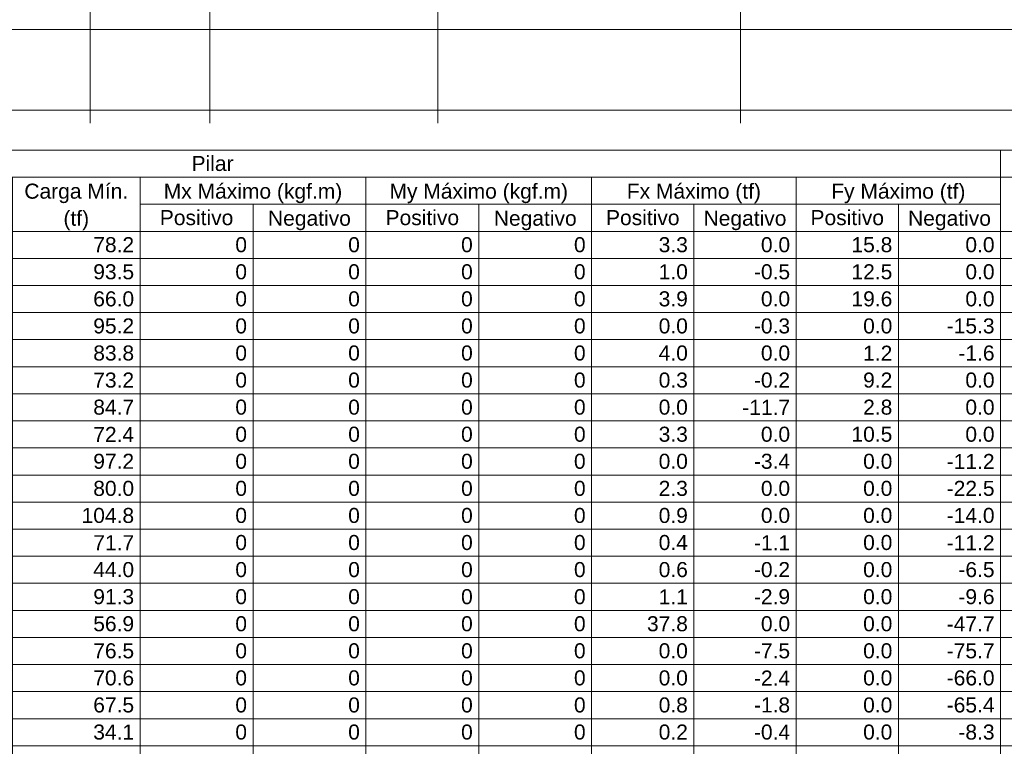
# Model space of a CAD drawing. Header units: millimetres. Extents: x 10 to 1250, y -62 to 528.
# Tile 42 of 193: x 72 to 86, y 14 to 24. Entities that reach past the tile are written whole.
import ezdxf

# ---------------------------------------------------------------- set-up
doc = ezdxf.new("R2010")
doc.units = ezdxf.units.MM
doc.header["$LTSCALE"] = 0.05
for name, color, linetype, lineweight in [('LC-Eixos', 160, 'Continuous', 5), ('LC-Tabelas', 7, 'Continuous', 5), ('LC-Textos das tabelas', 5, 'Continuous', 5)]:
    doc.layers.add(name, color=color, linetype=linetype, lineweight=lineweight)
doc.styles.add('Arial', font='arial.ttf')

msp = doc.modelspace()

# ---------------------------------------------------------------- linework, layer by layer
at = {"layer": 'LC-Eixos'}
for p, q in [((73.3759, 57.649), (73.3759, 23.0158)), ((75.0639, 57.649), (75.0639, 23.0158)), ((78.2759, 57.649), (78.2759, 23.0158)), ((82.5359, 57.649), (82.5359, 23.0158)), ((11.8229, 24.3365), (131.5774, 24.3365)), ((11.8229, 23.1994), (131.5774, 23.1994))]:
    msp.add_line(p, q, dxfattribs=at)
at = {"layer": 'LC-Tabelas'}
for points in [[(63.9981, 22.2548), (63.9981, 22.636), (86.2017, 22.636), (86.2017, 22.2548), (63.9981, 22.2548)], [(86.2017, 22.2548), (86.2017, 22.636), (90.8825, 22.636), (90.8825, 22.2548), (86.2017, 22.2548)], [(72.2795, 21.4923), (72.2795, 22.2548), (74.0798, 22.2548), (74.0798, 21.4923), (72.2795, 21.4923)], [(74.0798, 21.8735), (74.0798, 22.2548), (77.2603, 22.2548), (77.2603, 21.8735), (74.0798, 21.8735)], [(77.2603, 21.8735), (77.2603, 22.2548), (80.4408, 22.2548), (80.4408, 21.8735), (77.2603, 21.8735)], [(80.4408, 21.8735), (80.4408, 22.2548), (83.3213, 22.2548), (83.3213, 21.8735), (80.4408, 21.8735)], [(83.3213, 21.8735), (83.3213, 22.2548), (86.2017, 22.2548), (86.2017, 21.8735), (83.3213, 21.8735)], [(86.2017, 21.4923), (86.2017, 22.2548), (87.2819, 22.2548), (87.2819, 21.4923), (86.2017, 21.4923)], [(74.0798, 21.4923), (74.0798, 21.8735), (75.6701, 21.8735), (75.6701, 21.4923), (74.0798, 21.4923)], [(75.6701, 21.4923), (75.6701, 21.8735), (77.2603, 21.8735), (77.2603, 21.4923), (75.6701, 21.4923)], [(77.2603, 21.4923), (77.2603, 21.8735), (78.8505, 21.8735), (78.8505, 21.4923), (77.2603, 21.4923)], [(78.8505, 21.4923), (78.8505, 21.8735), (80.4408, 21.8735), (80.4408, 21.4923), (78.8505, 21.4923)], [(80.4408, 21.4923), (80.4408, 21.8735), (81.881, 21.8735), (81.881, 21.4923), (80.4408, 21.4923)], [(81.881, 21.4923), (81.881, 21.8735), (83.3213, 21.8735), (83.3213, 21.4923), (81.881, 21.4923)], [(83.3213, 21.4923), (83.3213, 21.8735), (84.7615, 21.8735), (84.7615, 21.4923), (83.3213, 21.4923)], [(84.7615, 21.4923), (84.7615, 21.8735), (86.2017, 21.8735), (86.2017, 21.4923), (84.7615, 21.4923)], [(72.2795, 21.111), (72.2795, 21.4923), (74.0798, 21.4923), (74.0798, 21.111), (72.2795, 21.111)], [(74.0798, 21.111), (74.0798, 21.4923), (75.6701, 21.4923), (75.6701, 21.111), (74.0798, 21.111)], [(75.6701, 21.111), (75.6701, 21.4923), (77.2603, 21.4923), (77.2603, 21.111), (75.6701, 21.111)], [(77.2603, 21.111), (77.2603, 21.4923), (78.8505, 21.4923), (78.8505, 21.111), (77.2603, 21.111)], [(78.8505, 21.111), (78.8505, 21.4923), (80.4408, 21.4923), (80.4408, 21.111), (78.8505, 21.111)], [(80.4408, 21.111), (80.4408, 21.4923), (81.881, 21.4923), (81.881, 21.111), (80.4408, 21.111)], [(81.881, 21.111), (81.881, 21.4923), (83.3213, 21.4923), (83.3213, 21.111), (81.881, 21.111)], [(83.3213, 21.111), (83.3213, 21.4923), (84.7615, 21.4923), (84.7615, 21.111), (83.3213, 21.111)], [(84.7615, 21.111), (84.7615, 21.4923), (86.2017, 21.4923), (86.2017, 21.111), (84.7615, 21.111)], [(86.2017, 21.111), (86.2017, 21.4923), (87.2819, 21.4923), (87.2819, 21.111), (86.2017, 21.111)], [(72.2795, 20.7298), (72.2795, 21.111), (74.0798, 21.111), (74.0798, 20.7298), (72.2795, 20.7298)], [(74.0798, 20.7298), (74.0798, 21.111), (75.6701, 21.111), (75.6701, 20.7298), (74.0798, 20.7298)], [(75.6701, 20.7298), (75.6701, 21.111), (77.2603, 21.111), (77.2603, 20.7298), (75.6701, 20.7298)], [(77.2603, 20.7298), (77.2603, 21.111), (78.8505, 21.111), (78.8505, 20.7298), (77.2603, 20.7298)], [(78.8505, 20.7298), (78.8505, 21.111), (80.4408, 21.111), (80.4408, 20.7298), (78.8505, 20.7298)], [(80.4408, 20.7298), (80.4408, 21.111), (81.881, 21.111), (81.881, 20.7298), (80.4408, 20.7298)], [(81.881, 20.7298), (81.881, 21.111), (83.3213, 21.111), (83.3213, 20.7298), (81.881, 20.7298)], [(83.3213, 20.7298), (83.3213, 21.111), (84.7615, 21.111), (84.7615, 20.7298), (83.3213, 20.7298)], [(84.7615, 20.7298), (84.7615, 21.111), (86.2017, 21.111), (86.2017, 20.7298), (84.7615, 20.7298)], [(86.2017, 20.7298), (86.2017, 21.111), (87.2819, 21.111), (87.2819, 20.7298), (86.2017, 20.7298)], [(72.2795, 20.3486), (72.2795, 20.7298), (74.0798, 20.7298), (74.0798, 20.3486), (72.2795, 20.3486)], [(74.0798, 20.3486), (74.0798, 20.7298), (75.6701, 20.7298), (75.6701, 20.3486), (74.0798, 20.3486)], [(75.6701, 20.3486), (75.6701, 20.7298), (77.2603, 20.7298), (77.2603, 20.3486), (75.6701, 20.3486)], [(77.2603, 20.3486), (77.2603, 20.7298), (78.8505, 20.7298), (78.8505, 20.3486), (77.2603, 20.3486)], [(78.8505, 20.3486), (78.8505, 20.7298), (80.4408, 20.7298), (80.4408, 20.3486), (78.8505, 20.3486)], [(80.4408, 20.3486), (80.4408, 20.7298), (81.881, 20.7298), (81.881, 20.3486), (80.4408, 20.3486)], [(81.881, 20.3486), (81.881, 20.7298), (83.3213, 20.7298), (83.3213, 20.3486), (81.881, 20.3486)], [(83.3213, 20.3486), (83.3213, 20.7298), (84.7615, 20.7298), (84.7615, 20.3486), (83.3213, 20.3486)], [(84.7615, 20.3486), (84.7615, 20.7298), (86.2017, 20.7298), (86.2017, 20.3486), (84.7615, 20.3486)], [(86.2017, 20.3486), (86.2017, 20.7298), (87.2819, 20.7298), (87.2819, 20.3486), (86.2017, 20.3486)], [(72.2795, 19.9673), (72.2795, 20.3486), (74.0798, 20.3486), (74.0798, 19.9673), (72.2795, 19.9673)], [(74.0798, 19.9673), (74.0798, 20.3486), (75.6701, 20.3486), (75.6701, 19.9673), (74.0798, 19.9673)], [(75.6701, 19.9673), (75.6701, 20.3486), (77.2603, 20.3486), (77.2603, 19.9673), (75.6701, 19.9673)], [(77.2603, 19.9673), (77.2603, 20.3486), (78.8505, 20.3486), (78.8505, 19.9673), (77.2603, 19.9673)], [(78.8505, 19.9673), (78.8505, 20.3486), (80.4408, 20.3486), (80.4408, 19.9673), (78.8505, 19.9673)], [(80.4408, 19.9673), (80.4408, 20.3486), (81.881, 20.3486), (81.881, 19.9673), (80.4408, 19.9673)], [(81.881, 19.9673), (81.881, 20.3486), (83.3213, 20.3486), (83.3213, 19.9673), (81.881, 19.9673)], [(83.3213, 19.9673), (83.3213, 20.3486), (84.7615, 20.3486), (84.7615, 19.9673), (83.3213, 19.9673)], [(84.7615, 19.9673), (84.7615, 20.3486), (86.2017, 20.3486), (86.2017, 19.9673), (84.7615, 19.9673)], [(86.2017, 19.9673), (86.2017, 20.3486), (87.2819, 20.3486), (87.2819, 19.9673), (86.2017, 19.9673)], [(72.2795, 19.5861), (72.2795, 19.9673), (74.0798, 19.9673), (74.0798, 19.5861), (72.2795, 19.5861)], [(74.0798, 19.5861), (74.0798, 19.9673), (75.6701, 19.9673), (75.6701, 19.5861), (74.0798, 19.5861)], [(75.6701, 19.5861), (75.6701, 19.9673), (77.2603, 19.9673), (77.2603, 19.5861), (75.6701, 19.5861)], [(77.2603, 19.5861), (77.2603, 19.9673), (78.8505, 19.9673), (78.8505, 19.5861), (77.2603, 19.5861)], [(78.8505, 19.5861), (78.8505, 19.9673), (80.4408, 19.9673), (80.4408, 19.5861), (78.8505, 19.5861)], [(80.4408, 19.5861), (80.4408, 19.9673), (81.881, 19.9673), (81.881, 19.5861), (80.4408, 19.5861)], [(81.881, 19.5861), (81.881, 19.9673), (83.3213, 19.9673), (83.3213, 19.5861), (81.881, 19.5861)], [(83.3213, 19.5861), (83.3213, 19.9673), (84.7615, 19.9673), (84.7615, 19.5861), (83.3213, 19.5861)], [(84.7615, 19.5861), (84.7615, 19.9673), (86.2017, 19.9673), (86.2017, 19.5861), (84.7615, 19.5861)], [(86.2017, 19.5861), (86.2017, 19.9673), (87.2819, 19.9673), (87.2819, 19.5861), (86.2017, 19.5861)], [(72.2795, 19.2048), (72.2795, 19.5861), (74.0798, 19.5861), (74.0798, 19.2048), (72.2795, 19.2048)], [(74.0798, 19.2048), (74.0798, 19.5861), (75.6701, 19.5861), (75.6701, 19.2048), (74.0798, 19.2048)], [(75.6701, 19.2048), (75.6701, 19.5861), (77.2603, 19.5861), (77.2603, 19.2048), (75.6701, 19.2048)], [(77.2603, 19.2048), (77.2603, 19.5861), (78.8505, 19.5861), (78.8505, 19.2048), (77.2603, 19.2048)], [(78.8505, 19.2048), (78.8505, 19.5861), (80.4408, 19.5861), (80.4408, 19.2048), (78.8505, 19.2048)], [(80.4408, 19.2048), (80.4408, 19.5861), (81.881, 19.5861), (81.881, 19.2048), (80.4408, 19.2048)], [(81.881, 19.2048), (81.881, 19.5861), (83.3213, 19.5861), (83.3213, 19.2048), (81.881, 19.2048)], [(83.3213, 19.2048), (83.3213, 19.5861), (84.7615, 19.5861), (84.7615, 19.2048), (83.3213, 19.2048)], [(84.7615, 19.2048), (84.7615, 19.5861), (86.2017, 19.5861), (86.2017, 19.2048), (84.7615, 19.2048)], [(86.2017, 19.2048), (86.2017, 19.5861), (87.2819, 19.5861), (87.2819, 19.2048), (86.2017, 19.2048)], [(72.2795, 18.8236), (72.2795, 19.2048), (74.0798, 19.2048), (74.0798, 18.8236), (72.2795, 18.8236)], [(74.0798, 18.8236), (74.0798, 19.2048), (75.6701, 19.2048), (75.6701, 18.8236), (74.0798, 18.8236)], [(75.6701, 18.8236), (75.6701, 19.2048), (77.2603, 19.2048), (77.2603, 18.8236), (75.6701, 18.8236)], [(77.2603, 18.8236), (77.2603, 19.2048), (78.8505, 19.2048), (78.8505, 18.8236), (77.2603, 18.8236)], [(78.8505, 18.8236), (78.8505, 19.2048), (80.4408, 19.2048), (80.4408, 18.8236), (78.8505, 18.8236)], [(80.4408, 18.8236), (80.4408, 19.2048), (81.881, 19.2048), (81.881, 18.8236), (80.4408, 18.8236)], [(81.881, 18.8236), (81.881, 19.2048), (83.3213, 19.2048), (83.3213, 18.8236), (81.881, 18.8236)], [(83.3213, 18.8236), (83.3213, 19.2048), (84.7615, 19.2048), (84.7615, 18.8236), (83.3213, 18.8236)], [(84.7615, 18.8236), (84.7615, 19.2048), (86.2017, 19.2048), (86.2017, 18.8236), (84.7615, 18.8236)], [(86.2017, 18.8236), (86.2017, 19.2048), (87.2819, 19.2048), (87.2819, 18.8236), (86.2017, 18.8236)], [(72.2795, 18.4424), (72.2795, 18.8236), (74.0798, 18.8236), (74.0798, 18.4424), (72.2795, 18.4424)], [(74.0798, 18.4424), (74.0798, 18.8236), (75.6701, 18.8236), (75.6701, 18.4424), (74.0798, 18.4424)], [(75.6701, 18.4424), (75.6701, 18.8236), (77.2603, 18.8236), (77.2603, 18.4424), (75.6701, 18.4424)], [(77.2603, 18.4424), (77.2603, 18.8236), (78.8505, 18.8236), (78.8505, 18.4424), (77.2603, 18.4424)], [(78.8505, 18.4424), (78.8505, 18.8236), (80.4408, 18.8236), (80.4408, 18.4424), (78.8505, 18.4424)], [(80.4408, 18.4424), (80.4408, 18.8236), (81.881, 18.8236), (81.881, 18.4424), (80.4408, 18.4424)], [(81.881, 18.4424), (81.881, 18.8236), (83.3213, 18.8236), (83.3213, 18.4424), (81.881, 18.4424)], [(83.3213, 18.4424), (83.3213, 18.8236), (84.7615, 18.8236), (84.7615, 18.4424), (83.3213, 18.4424)], [(84.7615, 18.4424), (84.7615, 18.8236), (86.2017, 18.8236), (86.2017, 18.4424), (84.7615, 18.4424)], [(86.2017, 18.4424), (86.2017, 18.8236), (87.2819, 18.8236), (87.2819, 18.4424), (86.2017, 18.4424)], [(72.2795, 18.0611), (72.2795, 18.4424), (74.0798, 18.4424), (74.0798, 18.0611), (72.2795, 18.0611)], [(74.0798, 18.0611), (74.0798, 18.4424), (75.6701, 18.4424), (75.6701, 18.0611), (74.0798, 18.0611)], [(75.6701, 18.0611), (75.6701, 18.4424), (77.2603, 18.4424), (77.2603, 18.0611), (75.6701, 18.0611)], [(77.2603, 18.0611), (77.2603, 18.4424), (78.8505, 18.4424), (78.8505, 18.0611), (77.2603, 18.0611)], [(78.8505, 18.0611), (78.8505, 18.4424), (80.4408, 18.4424), (80.4408, 18.0611), (78.8505, 18.0611)], [(80.4408, 18.0611), (80.4408, 18.4424), (81.881, 18.4424), (81.881, 18.0611), (80.4408, 18.0611)], [(81.881, 18.0611), (81.881, 18.4424), (83.3213, 18.4424), (83.3213, 18.0611), (81.881, 18.0611)], [(83.3213, 18.0611), (83.3213, 18.4424), (84.7615, 18.4424), (84.7615, 18.0611), (83.3213, 18.0611)], [(84.7615, 18.0611), (84.7615, 18.4424), (86.2017, 18.4424), (86.2017, 18.0611), (84.7615, 18.0611)], [(86.2017, 18.0611), (86.2017, 18.4424), (87.2819, 18.4424), (87.2819, 18.0611), (86.2017, 18.0611)], [(72.2795, 17.6799), (72.2795, 18.0611), (74.0798, 18.0611), (74.0798, 17.6799), (72.2795, 17.6799)], [(74.0798, 17.6799), (74.0798, 18.0611), (75.6701, 18.0611), (75.6701, 17.6799), (74.0798, 17.6799)], [(75.6701, 17.6799), (75.6701, 18.0611), (77.2603, 18.0611), (77.2603, 17.6799), (75.6701, 17.6799)], [(77.2603, 17.6799), (77.2603, 18.0611), (78.8505, 18.0611), (78.8505, 17.6799), (77.2603, 17.6799)], [(78.8505, 17.6799), (78.8505, 18.0611), (80.4408, 18.0611), (80.4408, 17.6799), (78.8505, 17.6799)], [(80.4408, 17.6799), (80.4408, 18.0611), (81.881, 18.0611), (81.881, 17.6799), (80.4408, 17.6799)], [(81.881, 17.6799), (81.881, 18.0611), (83.3213, 18.0611), (83.3213, 17.6799), (81.881, 17.6799)], [(83.3213, 17.6799), (83.3213, 18.0611), (84.7615, 18.0611), (84.7615, 17.6799), (83.3213, 17.6799)], [(84.7615, 17.6799), (84.7615, 18.0611), (86.2017, 18.0611), (86.2017, 17.6799), (84.7615, 17.6799)], [(86.2017, 17.6799), (86.2017, 18.0611), (87.2819, 18.0611), (87.2819, 17.6799), (86.2017, 17.6799)], [(72.2795, 17.2986), (72.2795, 17.6799), (74.0798, 17.6799), (74.0798, 17.2986), (72.2795, 17.2986)], [(74.0798, 17.2986), (74.0798, 17.6799), (75.6701, 17.6799), (75.6701, 17.2986), (74.0798, 17.2986)], [(75.6701, 17.2986), (75.6701, 17.6799), (77.2603, 17.6799), (77.2603, 17.2986), (75.6701, 17.2986)], [(77.2603, 17.2986), (77.2603, 17.6799), (78.8505, 17.6799), (78.8505, 17.2986), (77.2603, 17.2986)], [(78.8505, 17.2986), (78.8505, 17.6799), (80.4408, 17.6799), (80.4408, 17.2986), (78.8505, 17.2986)], [(80.4408, 17.2986), (80.4408, 17.6799), (81.881, 17.6799), (81.881, 17.2986), (80.4408, 17.2986)], [(81.881, 17.2986), (81.881, 17.6799), (83.3213, 17.6799), (83.3213, 17.2986), (81.881, 17.2986)], [(83.3213, 17.2986), (83.3213, 17.6799), (84.7615, 17.6799), (84.7615, 17.2986), (83.3213, 17.2986)], [(84.7615, 17.2986), (84.7615, 17.6799), (86.2017, 17.6799), (86.2017, 17.2986), (84.7615, 17.2986)], [(86.2017, 17.2986), (86.2017, 17.6799), (87.2819, 17.6799), (87.2819, 17.2986), (86.2017, 17.2986)], [(72.2795, 16.9174), (72.2795, 17.2986), (74.0798, 17.2986), (74.0798, 16.9174), (72.2795, 16.9174)], [(74.0798, 16.9174), (74.0798, 17.2986), (75.6701, 17.2986), (75.6701, 16.9174), (74.0798, 16.9174)], [(75.6701, 16.9174), (75.6701, 17.2986), (77.2603, 17.2986), (77.2603, 16.9174), (75.6701, 16.9174)], [(77.2603, 16.9174), (77.2603, 17.2986), (78.8505, 17.2986), (78.8505, 16.9174), (77.2603, 16.9174)], [(78.8505, 16.9174), (78.8505, 17.2986), (80.4408, 17.2986), (80.4408, 16.9174), (78.8505, 16.9174)], [(80.4408, 16.9174), (80.4408, 17.2986), (81.881, 17.2986), (81.881, 16.9174), (80.4408, 16.9174)], [(81.881, 16.9174), (81.881, 17.2986), (83.3213, 17.2986), (83.3213, 16.9174), (81.881, 16.9174)], [(83.3213, 16.9174), (83.3213, 17.2986), (84.7615, 17.2986), (84.7615, 16.9174), (83.3213, 16.9174)], [(84.7615, 16.9174), (84.7615, 17.2986), (86.2017, 17.2986), (86.2017, 16.9174), (84.7615, 16.9174)], [(86.2017, 16.9174), (86.2017, 17.2986), (87.2819, 17.2986), (87.2819, 16.9174), (86.2017, 16.9174)], [(72.2795, 16.5362), (72.2795, 16.9174), (74.0798, 16.9174), (74.0798, 16.5362), (72.2795, 16.5362)], [(74.0798, 16.5362), (74.0798, 16.9174), (75.6701, 16.9174), (75.6701, 16.5362), (74.0798, 16.5362)], [(75.6701, 16.5362), (75.6701, 16.9174), (77.2603, 16.9174), (77.2603, 16.5362), (75.6701, 16.5362)], [(77.2603, 16.5362), (77.2603, 16.9174), (78.8505, 16.9174), (78.8505, 16.5362), (77.2603, 16.5362)], [(78.8505, 16.5362), (78.8505, 16.9174), (80.4408, 16.9174), (80.4408, 16.5362), (78.8505, 16.5362)], [(80.4408, 16.5362), (80.4408, 16.9174), (81.881, 16.9174), (81.881, 16.5362), (80.4408, 16.5362)], [(81.881, 16.5362), (81.881, 16.9174), (83.3213, 16.9174), (83.3213, 16.5362), (81.881, 16.5362)], [(83.3213, 16.5362), (83.3213, 16.9174), (84.7615, 16.9174), (84.7615, 16.5362), (83.3213, 16.5362)], [(84.7615, 16.5362), (84.7615, 16.9174), (86.2017, 16.9174), (86.2017, 16.5362), (84.7615, 16.5362)], [(86.2017, 16.5362), (86.2017, 16.9174), (87.2819, 16.9174), (87.2819, 16.5362), (86.2017, 16.5362)], [(72.2795, 16.1549), (72.2795, 16.5362), (74.0798, 16.5362), (74.0798, 16.1549), (72.2795, 16.1549)], [(74.0798, 16.1549), (74.0798, 16.5362), (75.6701, 16.5362), (75.6701, 16.1549), (74.0798, 16.1549)], [(75.6701, 16.1549), (75.6701, 16.5362), (77.2603, 16.5362), (77.2603, 16.1549), (75.6701, 16.1549)], [(77.2603, 16.1549), (77.2603, 16.5362), (78.8505, 16.5362), (78.8505, 16.1549), (77.2603, 16.1549)], [(78.8505, 16.1549), (78.8505, 16.5362), (80.4408, 16.5362), (80.4408, 16.1549), (78.8505, 16.1549)], [(80.4408, 16.1549), (80.4408, 16.5362), (81.881, 16.5362), (81.881, 16.1549), (80.4408, 16.1549)], [(81.881, 16.1549), (81.881, 16.5362), (83.3213, 16.5362), (83.3213, 16.1549), (81.881, 16.1549)], [(83.3213, 16.1549), (83.3213, 16.5362), (84.7615, 16.5362), (84.7615, 16.1549), (83.3213, 16.1549)], [(84.7615, 16.1549), (84.7615, 16.5362), (86.2017, 16.5362), (86.2017, 16.1549), (84.7615, 16.1549)], [(86.2017, 16.1549), (86.2017, 16.5362), (87.2819, 16.5362), (87.2819, 16.1549), (86.2017, 16.1549)], [(72.2795, 15.7737), (72.2795, 16.1549), (74.0798, 16.1549), (74.0798, 15.7737), (72.2795, 15.7737)], [(74.0798, 15.7737), (74.0798, 16.1549), (75.6701, 16.1549), (75.6701, 15.7737), (74.0798, 15.7737)], [(75.6701, 15.7737), (75.6701, 16.1549), (77.2603, 16.1549), (77.2603, 15.7737), (75.6701, 15.7737)], [(77.2603, 15.7737), (77.2603, 16.1549), (78.8505, 16.1549), (78.8505, 15.7737), (77.2603, 15.7737)], [(78.8505, 15.7737), (78.8505, 16.1549), (80.4408, 16.1549), (80.4408, 15.7737), (78.8505, 15.7737)], [(80.4408, 15.7737), (80.4408, 16.1549), (81.881, 16.1549), (81.881, 15.7737), (80.4408, 15.7737)], [(81.881, 15.7737), (81.881, 16.1549), (83.3213, 16.1549), (83.3213, 15.7737), (81.881, 15.7737)], [(83.3213, 15.7737), (83.3213, 16.1549), (84.7615, 16.1549), (84.7615, 15.7737), (83.3213, 15.7737)], [(84.7615, 15.7737), (84.7615, 16.1549), (86.2017, 16.1549), (86.2017, 15.7737), (84.7615, 15.7737)], [(86.2017, 15.7737), (86.2017, 16.1549), (87.2819, 16.1549), (87.2819, 15.7737), (86.2017, 15.7737)], [(72.2795, 15.3924), (72.2795, 15.7737), (74.0798, 15.7737), (74.0798, 15.3924), (72.2795, 15.3924)], [(74.0798, 15.3924), (74.0798, 15.7737), (75.6701, 15.7737), (75.6701, 15.3924), (74.0798, 15.3924)], [(75.6701, 15.3924), (75.6701, 15.7737), (77.2603, 15.7737), (77.2603, 15.3924), (75.6701, 15.3924)], [(77.2603, 15.3924), (77.2603, 15.7737), (78.8505, 15.7737), (78.8505, 15.3924), (77.2603, 15.3924)], [(78.8505, 15.3924), (78.8505, 15.7737), (80.4408, 15.7737), (80.4408, 15.3924), (78.8505, 15.3924)], [(80.4408, 15.3924), (80.4408, 15.7737), (81.881, 15.7737), (81.881, 15.3924), (80.4408, 15.3924)], [(81.881, 15.3924), (81.881, 15.7737), (83.3213, 15.7737), (83.3213, 15.3924), (81.881, 15.3924)], [(83.3213, 15.3924), (83.3213, 15.7737), (84.7615, 15.7737), (84.7615, 15.3924), (83.3213, 15.3924)], [(84.7615, 15.3924), (84.7615, 15.7737), (86.2017, 15.7737), (86.2017, 15.3924), (84.7615, 15.3924)], [(86.2017, 15.3924), (86.2017, 15.7737), (87.2819, 15.7737), (87.2819, 15.3924), (86.2017, 15.3924)], [(72.2795, 15.0112), (72.2795, 15.3924), (74.0798, 15.3924), (74.0798, 15.0112), (72.2795, 15.0112)], [(74.0798, 15.0112), (74.0798, 15.3924), (75.6701, 15.3924), (75.6701, 15.0112), (74.0798, 15.0112)], [(75.6701, 15.0112), (75.6701, 15.3924), (77.2603, 15.3924), (77.2603, 15.0112), (75.6701, 15.0112)], [(77.2603, 15.0112), (77.2603, 15.3924), (78.8505, 15.3924), (78.8505, 15.0112), (77.2603, 15.0112)], [(78.8505, 15.0112), (78.8505, 15.3924), (80.4408, 15.3924), (80.4408, 15.0112), (78.8505, 15.0112)], [(80.4408, 15.0112), (80.4408, 15.3924), (81.881, 15.3924), (81.881, 15.0112), (80.4408, 15.0112)], [(81.881, 15.0112), (81.881, 15.3924), (83.3213, 15.3924), (83.3213, 15.0112), (81.881, 15.0112)], [(83.3213, 15.0112), (83.3213, 15.3924), (84.7615, 15.3924), (84.7615, 15.0112), (83.3213, 15.0112)], [(84.7615, 15.0112), (84.7615, 15.3924), (86.2017, 15.3924), (86.2017, 15.0112), (84.7615, 15.0112)], [(86.2017, 15.0112), (86.2017, 15.3924), (87.2819, 15.3924), (87.2819, 15.0112), (86.2017, 15.0112)], [(72.2795, 14.63), (72.2795, 15.0112), (74.0798, 15.0112), (74.0798, 14.63), (72.2795, 14.63)], [(74.0798, 14.63), (74.0798, 15.0112), (75.6701, 15.0112), (75.6701, 14.63), (74.0798, 14.63)], [(75.6701, 14.63), (75.6701, 15.0112), (77.2603, 15.0112), (77.2603, 14.63), (75.6701, 14.63)], [(77.2603, 14.63), (77.2603, 15.0112), (78.8505, 15.0112), (78.8505, 14.63), (77.2603, 14.63)], [(78.8505, 14.63), (78.8505, 15.0112), (80.4408, 15.0112), (80.4408, 14.63), (78.8505, 14.63)], [(80.4408, 14.63), (80.4408, 15.0112), (81.881, 15.0112), (81.881, 14.63), (80.4408, 14.63)], [(81.881, 14.63), (81.881, 15.0112), (83.3213, 15.0112), (83.3213, 14.63), (81.881, 14.63)], [(83.3213, 14.63), (83.3213, 15.0112), (84.7615, 15.0112), (84.7615, 14.63), (83.3213, 14.63)], [(84.7615, 14.63), (84.7615, 15.0112), (86.2017, 15.0112), (86.2017, 14.63), (84.7615, 14.63)], [(86.2017, 14.63), (86.2017, 15.0112), (87.2819, 15.0112), (87.2819, 14.63), (86.2017, 14.63)], [(72.2795, 14.2487), (72.2795, 14.63), (74.0798, 14.63), (74.0798, 14.2487), (72.2795, 14.2487)], [(74.0798, 14.2487), (74.0798, 14.63), (75.6701, 14.63), (75.6701, 14.2487), (74.0798, 14.2487)], [(75.6701, 14.2487), (75.6701, 14.63), (77.2603, 14.63), (77.2603, 14.2487), (75.6701, 14.2487)], [(77.2603, 14.2487), (77.2603, 14.63), (78.8505, 14.63), (78.8505, 14.2487), (77.2603, 14.2487)], [(78.8505, 14.2487), (78.8505, 14.63), (80.4408, 14.63), (80.4408, 14.2487), (78.8505, 14.2487)], [(80.4408, 14.2487), (80.4408, 14.63), (81.881, 14.63), (81.881, 14.2487), (80.4408, 14.2487)], [(81.881, 14.2487), (81.881, 14.63), (83.3213, 14.63), (83.3213, 14.2487), (81.881, 14.2487)], [(83.3213, 14.2487), (83.3213, 14.63), (84.7615, 14.63), (84.7615, 14.2487), (83.3213, 14.2487)], [(84.7615, 14.2487), (84.7615, 14.63), (86.2017, 14.63), (86.2017, 14.2487), (84.7615, 14.2487)], [(86.2017, 14.2487), (86.2017, 14.63), (87.2819, 14.63), (87.2819, 14.2487), (86.2017, 14.2487)], [(72.2795, 13.8675), (72.2795, 14.2487), (74.0798, 14.2487), (74.0798, 13.8675), (72.2795, 13.8675)], [(74.0798, 13.8675), (74.0798, 14.2487), (75.6701, 14.2487), (75.6701, 13.8675), (74.0798, 13.8675)], [(75.6701, 13.8675), (75.6701, 14.2487), (77.2603, 14.2487), (77.2603, 13.8675), (75.6701, 13.8675)], [(77.2603, 13.8675), (77.2603, 14.2487), (78.8505, 14.2487), (78.8505, 13.8675), (77.2603, 13.8675)], [(78.8505, 13.8675), (78.8505, 14.2487), (80.4408, 14.2487), (80.4408, 13.8675), (78.8505, 13.8675)], [(80.4408, 13.8675), (80.4408, 14.2487), (81.881, 14.2487), (81.881, 13.8675), (80.4408, 13.8675)], [(81.881, 13.8675), (81.881, 14.2487), (83.3213, 14.2487), (83.3213, 13.8675), (81.881, 13.8675)], [(83.3213, 13.8675), (83.3213, 14.2487), (84.7615, 14.2487), (84.7615, 13.8675), (83.3213, 13.8675)], [(84.7615, 13.8675), (84.7615, 14.2487), (86.2017, 14.2487), (86.2017, 13.8675), (84.7615, 13.8675)], [(86.2017, 13.8675), (86.2017, 14.2487), (87.2819, 14.2487), (87.2819, 13.8675), (86.2017, 13.8675)]]:
    msp.add_lwpolyline(points, close=True, dxfattribs=at)

# ---------------------------------------------------------------- texts
at = {"layer": 'LC-Textos das tabelas', "linetype": 'Continuous', "char_height": 0.2118, "line_spacing_factor": 0.798, "style": 'Arial'}
for s, insert, width, attachment_point in [('Pilar', (75.0999, 22.3395), 1.186844, 8), ('Carga Mín.', (73.1801, 21.8886), 2.934521, 8), ('Mx Máximo (kgf.m)', (75.6701, 21.8886), 5.042857, 8), ('My Máximo (kgf.m)', (78.8501, 21.8886), 5.042857, 8), ('Fx Máximo (tf)', (81.8811, 21.8886), 3.790254, 8), ('Fy Máximo (tf)', (84.7611, 21.8886), 3.790254, 8), ('(tf)', (73.1801, 21.5076), 0.724795, 8), ('Positivo', (74.8749, 21.577), 2.07734, 8), ('Negativo', (76.4651, 21.5076), 2.341533, 8), ('Positivo', (78.0554, 21.577), 2.07734, 8), ('Negativo', (79.6461, 21.5076), 2.341533, 8), ('Positivo', (81.1609, 21.577), 2.07734, 8), ('Negativo', (82.6011, 21.5076), 2.341533, 8), ('Positivo', (84.0414, 21.577), 2.07734, 8), ('Negativo', (85.4821, 21.5076), 2.341533, 8), (' 78.2 ', (73.9951, 21.1958), 1.484352, 9), (' 0 ', (75.5853, 21.1958), 0.659615, 9), (' 0 ', (77.1756, 21.1958), 0.659615, 9), (' 0 ', (78.7658, 21.1958), 0.659615, 9), (' 0 ', (80.3561, 21.1958), 0.659615, 9), (' 3.3 ', (81.7963, 21.1958), 1.154399, 9), (' 0.0 ', (83.2365, 21.1958), 1.154399, 9), (' 15.8 ', (84.6768, 21.1958), 1.484352, 9), (' 0.0 ', (86.117, 21.1958), 1.154399, 9), (' 93.5 ', (73.9951, 20.8145), 1.484352, 9), (' 0 ', (75.5853, 20.8145), 0.659615, 9), (' 0 ', (77.1756, 20.8145), 0.659615, 9), (' 0 ', (78.7658, 20.8145), 0.659615, 9), (' 0 ', (80.3561, 20.8145), 0.659615, 9), (' 1.0 ', (81.7963, 20.8145), 1.154399, 9), (' -0.5 ', (83.2365, 20.8145), 1.351965, 9), (' 12.5 ', (84.6768, 20.8145), 1.484352, 9), (' 0.0 ', (86.117, 20.8145), 1.154399, 9), (' 66.0 ', (73.9951, 20.4333), 1.484352, 9), (' 0 ', (75.5853, 20.4333), 0.659615, 9), (' 0 ', (77.1756, 20.4333), 0.659615, 9), (' 0 ', (78.7658, 20.4333), 0.659615, 9), (' 0 ', (80.3561, 20.4333), 0.659615, 9), (' 3.9 ', (81.7963, 20.4333), 1.154399, 9), (' 0.0 ', (83.2365, 20.4333), 1.154399, 9), (' 19.6 ', (84.6768, 20.4333), 1.484352, 9), (' 0.0 ', (86.117, 20.4333), 1.154399, 9), (' 95.2 ', (73.9951, 20.052), 1.484352, 9), (' 0 ', (75.5853, 20.052), 0.659615, 9), (' 0 ', (77.1756, 20.052), 0.659615, 9), (' 0 ', (78.7658, 20.052), 0.659615, 9), (' 0 ', (80.3561, 20.052), 0.659615, 9), (' 0.0 ', (81.7963, 20.052), 1.154399, 9), (' -0.3 ', (83.2365, 20.052), 1.351965, 9), (' 0.0 ', (84.6768, 20.052), 1.154399, 9), (' -15.3 ', (86.117, 20.052), 1.681918, 9), (' 83.8 ', (73.9951, 19.6708), 1.484352, 9), (' 0 ', (75.5853, 19.6708), 0.659615, 9), (' 0 ', (77.1756, 19.6708), 0.659615, 9), (' 0 ', (78.7658, 19.6708), 0.659615, 9), (' 0 ', (80.3561, 19.6708), 0.659615, 9), (' 4.0 ', (81.7963, 19.6708), 1.154399, 9), (' 0.0 ', (83.2365, 19.6708), 1.154399, 9), (' 1.2 ', (84.6768, 19.6708), 1.154399, 9), (' -1.6 ', (86.117, 19.6708), 1.351965, 9), (' 73.2 ', (73.9951, 19.2896), 1.484352, 9), (' 0 ', (75.5853, 19.2896), 0.659615, 9), (' 0 ', (77.1756, 19.2896), 0.659615, 9), (' 0 ', (78.7658, 19.2896), 0.659615, 9), (' 0 ', (80.3561, 19.2896), 0.659615, 9), (' 0.3 ', (81.7963, 19.2896), 1.154399, 9), (' -0.2 ', (83.2365, 19.2896), 1.351965, 9), (' 9.2 ', (84.6768, 19.2896), 1.154399, 9), (' 0.0 ', (86.117, 19.2896), 1.154399, 9), (' 84.7 ', (73.9951, 18.9083), 1.484352, 9), (' 0 ', (75.5853, 18.9083), 0.659615, 9), (' 0 ', (77.1756, 18.9083), 0.659615, 9), (' 0 ', (78.7658, 18.9083), 0.659615, 9), (' 0 ', (80.3561, 18.9083), 0.659615, 9), (' 0.0 ', (81.7963, 18.9083), 1.154399, 9), (' -11.7 ', (83.2365, 18.9083), 1.681918, 9), (' 2.8 ', (84.6768, 18.9083), 1.154399, 9), (' 0.0 ', (86.117, 18.9083), 1.154399, 9), (' 72.4 ', (73.9951, 18.5271), 1.484352, 9), (' 0 ', (75.5853, 18.5271), 0.659615, 9), (' 0 ', (77.1756, 18.5271), 0.659615, 9), (' 0 ', (78.7658, 18.5271), 0.659615, 9), (' 0 ', (80.3561, 18.5271), 0.659615, 9), (' 3.3 ', (81.7963, 18.5271), 1.154399, 9), (' 0.0 ', (83.2365, 18.5271), 1.154399, 9), (' 10.5 ', (84.6768, 18.5271), 1.484352, 9), (' 0.0 ', (86.117, 18.5271), 1.154399, 9), (' 97.2 ', (73.9951, 18.1458), 1.484352, 9), (' 0 ', (75.5853, 18.1458), 0.659615, 9), (' 0 ', (77.1756, 18.1458), 0.659615, 9), (' 0 ', (78.7658, 18.1458), 0.659615, 9), (' 0 ', (80.3561, 18.1458), 0.659615, 9), (' 0.0 ', (81.7963, 18.1458), 1.154399, 9), (' -3.4 ', (83.2365, 18.1458), 1.351965, 9), (' 0.0 ', (84.6768, 18.1458), 1.154399, 9), (' -11.2 ', (86.117, 18.1458), 1.681918, 9), (' 80.0 ', (73.9951, 17.7646), 1.484352, 9), (' 0 ', (75.5853, 17.7646), 0.659615, 9), (' 0 ', (77.1756, 17.7646), 0.659615, 9), (' 0 ', (78.7658, 17.7646), 0.659615, 9), (' 0 ', (80.3561, 17.7646), 0.659615, 9), (' 2.3 ', (81.7963, 17.7646), 1.154399, 9), (' 0.0 ', (83.2365, 17.7646), 1.154399, 9), (' 0.0 ', (84.6768, 17.7646), 1.154399, 9), (' -22.5 ', (86.117, 17.7646), 1.681918, 9), (' 104.8 ', (73.9951, 17.3834), 1.814305, 9), (' 0 ', (75.5853, 17.3834), 0.659615, 9), (' 0 ', (77.1756, 17.3834), 0.659615, 9), (' 0 ', (78.7658, 17.3834), 0.659615, 9), (' 0 ', (80.3561, 17.3834), 0.659615, 9), (' 0.9 ', (81.7963, 17.3834), 1.154399, 9), (' 0.0 ', (83.2365, 17.3834), 1.154399, 9), (' 0.0 ', (84.6768, 17.3834), 1.154399, 9), (' -14.0 ', (86.117, 17.3834), 1.681918, 9), (' 71.7 ', (73.9951, 17.0021), 1.484352, 9), (' 0 ', (75.5853, 17.0021), 0.659615, 9), (' 0 ', (77.1756, 17.0021), 0.659615, 9), (' 0 ', (78.7658, 17.0021), 0.659615, 9), (' 0 ', (80.3561, 17.0021), 0.659615, 9), (' 0.4 ', (81.7963, 17.0021), 1.154399, 9), (' -1.1 ', (83.2365, 17.0021), 1.351965, 9), (' 0.0 ', (84.6768, 17.0021), 1.154399, 9), (' -11.2 ', (86.117, 17.0021), 1.681918, 9), (' 44.0 ', (73.9951, 16.6209), 1.484352, 9), (' 0 ', (75.5853, 16.6209), 0.659615, 9), (' 0 ', (77.1756, 16.6209), 0.659615, 9), (' 0 ', (78.7658, 16.6209), 0.659615, 9), (' 0 ', (80.3561, 16.6209), 0.659615, 9), (' 0.6 ', (81.7963, 16.6209), 1.154399, 9), (' -0.2 ', (83.2365, 16.6209), 1.351965, 9), (' 0.0 ', (84.6768, 16.6209), 1.154399, 9), (' -6.5 ', (86.117, 16.6209), 1.351965, 9), (' 91.3 ', (73.9951, 16.2396), 1.484352, 9), (' 0 ', (75.5853, 16.2396), 0.659615, 9), (' 0 ', (77.1756, 16.2396), 0.659615, 9), (' 0 ', (78.7658, 16.2396), 0.659615, 9), (' 0 ', (80.3561, 16.2396), 0.659615, 9), (' 1.1 ', (81.7963, 16.2396), 1.154399, 9), (' -2.9 ', (83.2365, 16.2396), 1.351965, 9), (' 0.0 ', (84.6768, 16.2396), 1.154399, 9), (' -9.6 ', (86.117, 16.2396), 1.351965, 9), (' 56.9 ', (73.9951, 15.8584), 1.484352, 9), (' 0 ', (75.5853, 15.8584), 0.659615, 9), (' 0 ', (77.1756, 15.8584), 0.659615, 9), (' 0 ', (78.7658, 15.8584), 0.659615, 9), (' 0 ', (80.3561, 15.8584), 0.659615, 9), (' 37.8 ', (81.7963, 15.8584), 1.484352, 9), (' 0.0 ', (83.2365, 15.8584), 1.154399, 9), (' 0.0 ', (84.6768, 15.8584), 1.154399, 9), (' -47.7 ', (86.117, 15.8584), 1.681918, 9), (' 76.5 ', (73.9951, 15.4772), 1.484352, 9), (' 0 ', (75.5853, 15.4772), 0.659615, 9), (' 0 ', (77.1756, 15.4772), 0.659615, 9), (' 0 ', (78.7658, 15.4772), 0.659615, 9), (' 0 ', (80.3561, 15.4772), 0.659615, 9), (' 0.0 ', (81.7963, 15.4772), 1.154399, 9), (' -7.5 ', (83.2365, 15.4772), 1.351965, 9), (' 0.0 ', (84.6768, 15.4772), 1.154399, 9), (' -75.7 ', (86.117, 15.4772), 1.681918, 9), (' 70.6 ', (73.9951, 15.0959), 1.484352, 9), (' 0 ', (75.5853, 15.0959), 0.659615, 9), (' 0 ', (77.1756, 15.0959), 0.659615, 9), (' 0 ', (78.7658, 15.0959), 0.659615, 9), (' 0 ', (80.3561, 15.0959), 0.659615, 9), (' 0.0 ', (81.7963, 15.0959), 1.154399, 9), (' -2.4 ', (83.2365, 15.0959), 1.351965, 9), (' 0.0 ', (84.6768, 15.0959), 1.154399, 9), (' -66.0 ', (86.117, 15.0959), 1.681918, 9), (' 67.5 ', (73.9951, 14.7147), 1.484352, 9), (' 0 ', (75.5853, 14.7147), 0.659615, 9), (' 0 ', (77.1756, 14.7147), 0.659615, 9), (' 0 ', (78.7658, 14.7147), 0.659615, 9), (' 0 ', (80.3561, 14.7147), 0.659615, 9), (' 0.8 ', (81.7963, 14.7147), 1.154399, 9), (' -1.8 ', (83.2365, 14.7147), 1.351965, 9), (' 0.0 ', (84.6768, 14.7147), 1.154399, 9), (' -65.4 ', (86.117, 14.7147), 1.681918, 9), (' 34.1 ', (73.9951, 14.3334), 1.484352, 9), (' 0 ', (75.5853, 14.3334), 0.659615, 9), (' 0 ', (77.1756, 14.3334), 0.659615, 9), (' 0 ', (78.7658, 14.3334), 0.659615, 9), (' 0 ', (80.3561, 14.3334), 0.659615, 9), (' 0.2 ', (81.7963, 14.3334), 1.154399, 9), (' -0.4 ', (83.2365, 14.3334), 1.351965, 9), (' 0.0 ', (84.6768, 14.3334), 1.154399, 9), (' -8.3 ', (86.117, 14.3334), 1.351965, 9)]:
    msp.add_mtext(s, dxfattribs=dict(at, insert=insert, width=width, attachment_point=attachment_point))

doc.saveas('drawing.dxf')
